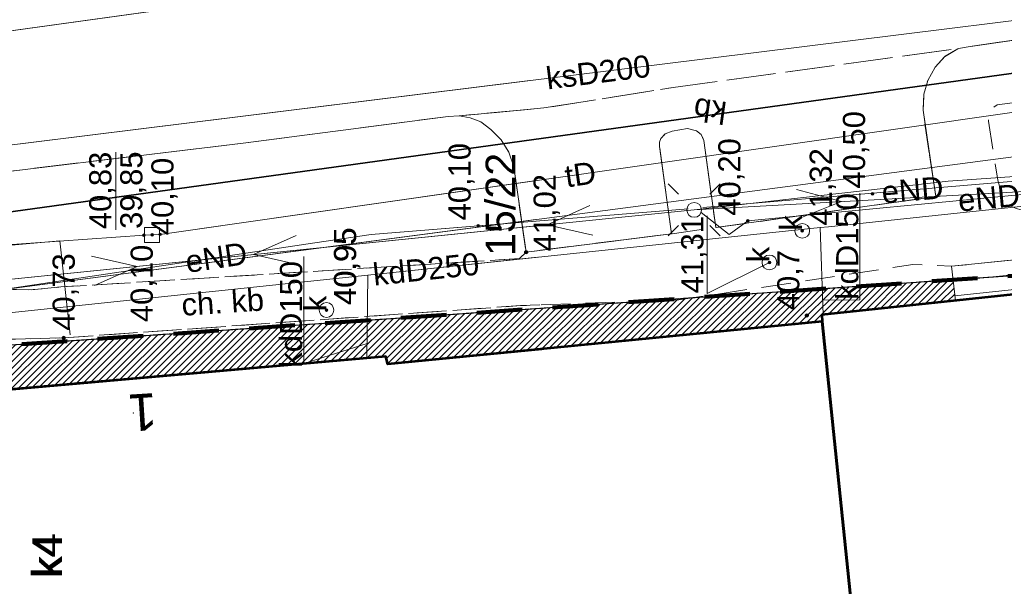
# Model space of a CAD drawing. Header units: millimetres. Extents: x 6503307 to 6504695, y 5886099 to 5887123.
# Tile 20 of 77: x 6503469 to 6503503, y 5887050 to 5887069. Entities that reach past the tile are written whole.
import ezdxf
from ezdxf.enums import TextEntityAlignment as Align

# ---------------------------------------------------------------- set-up
doc = ezdxf.new("R2010")
doc.units = ezdxf.units.MM
for name, pattern in [('DASHDOT', [1, 0.5, -0.25, 0, -0.25]), ('DGN Style 2', [2.574803, 1.544882, -1.029921]), ('EGBG08_01_1000', [24, 12, 0, 12, 0]), ('EGBU01', [2, 0.5, -0.5, 0.5, -0.5]), ('OTKC_A05', [1.5, 1, -0.5]), ('OTKJ_A05', [2, 1.5, -0.5]), ('OTKU_A05', [2, 1.5, -0.5])]:
    doc.linetypes.add(name, pattern=pattern)
for name, color, linetype, lineweight in [('a_granica', 12, 'DASHDOT', 50), ('Adresy', 7, 'Continuous', 0), ('Budynki EGiB', 18, 'Continuous', 0), ('Działki', 18, 'Continuous', 0), ('isa_V10520003E16E075_TUsr', 7, 'Continuous', 25), ('isa_V10520003E16E075_TUsr_19165818BF56C1D4', 5, 'OTKJ_A05', 25), ('Komunikacja (linie)', 18, 'Continuous', 0), ('Komunikacja (obszary)', 18, 'Continuous', 0), ('Obiekty związane z budynkami EGiB (obszary)', 18, 'Continuous', 0), ('Pikiety', 18, 'Continuous', 0), ('Przewody elektroenergetyczne', 1, 'Continuous', 0), ('Przewody wodociągowe', 5, 'Continuous', 0), ('Urządzenia towarzyszące (punkty)', 18, 'Continuous', 0)]:
    doc.layers.add(name, color=color, linetype=linetype, lineweight=lineweight)
for name, color, linetype, lineweight, true_color in [('k-trawa', 7, 'Continuous', 0, 0xd2e2ab), ('Przewody kanalizacyjne', 7, 'Continuous', 0, 0x803300), ('Przewody telekomunikacyjne', 7, 'Continuous', 0, 0xff9100), ('Punkty o określonej wysokości', 7, 'Continuous', 0, 0x803300), ('Symbole liniowe', 7, 'Continuous', 0, 0x0a0909), ('Urządzenia związane z siecią (punkty)', 7, 'Continuous', 0, 0x803300), ('Użytki gruntowe', 7, 'Continuous', 0, 0x008000)]:
    doc.layers.add(name, color=color, linetype=linetype, lineweight=lineweight, true_color=true_color)
doc.styles.add('DOMYSLNA_CZCIONKA', font='arial.ttf')

# ---------------------------------------------------------------- blocks, each defined once
blk = doc.blocks.new('OTRS_P05')
at = {"layer": 'isa_V10520003E16E075_TUsr', "true_color": 0x0a0909}
h = blk.add_hatch(color=18, dxfattribs=at)
h.dxf.hatch_style = 1
h.paths.add_polyline_path([(0.09, 0, 1), (-0.09, 0, 1)])
at = {"layer": 'isa_V10520003E16E075_TUsr', "color": 18, "true_color": 0x0a0909}
blk.add_lwpolyline([(0.09, 0, 1), (-0.09, 0, 1)], format="xyb", close=True, dxfattribs=at)
at = {"layer": 'isa_V10520003E16E075_TUsr_19165818BF56C1D4', "color": 18, "true_color": 0x0a0909}
blk.add_circle((0, 0), 0.09, dxfattribs=at)
blk = doc.blocks.new('OTRN_P05')
at = {"layer": 'isa_V10520003E16E075_TUsr', "true_color": 0x0a0909}
h = blk.add_hatch(color=18, dxfattribs=at)
h.dxf.hatch_style = 1
h.paths.add_polyline_path([(0.09, 0, 1), (-0.09, 0, 1)])
at = {"layer": 'isa_V10520003E16E075_TUsr', "color": 18, "true_color": 0x0a0909}
blk.add_lwpolyline([(0.09, 0, 1), (-0.09, 0, 1)], format="xyb", close=True, dxfattribs=at)
at = {"layer": 'isa_V10520003E16E075_TUsr_19165818BF56C1D4', "color": 18, "true_color": 0x0a0909}
blk.add_circle((0, 0), 0.09, dxfattribs=at)
blk = doc.blocks.new('SUPK_PKT05')
at = {"layer": 'isa_V10520003E16E075_TUsr', "color": 30, "linetype": 'EGBG08_01_1000', "lineweight": 18, "true_color": 0xff9100}
blk.add_lwpolyline([(-0.5, 0.5), (0.5, 0.5), (0.5, -0.5), (-0.5, -0.5)], close=True, dxfattribs=at)
blk = doc.blocks.new('SUEO_P05')
at = {"color": 18, "linetype": 'Continuous', "lineweight": 18, "true_color": 0x0a0909}
for p, q in [((-1.768, 1.768), (-1.061, 1.061)), ((1.768, 1.768), (1.061, 1.061)), ((-1.768, -1.768), (-1.061, -1.061)), ((1.768, -1.768), (1.061, -1.061))]:
    blk.add_line(p, q, dxfattribs=at)
at = {"color": 18, "lineweight": 18, "true_color": 0x0a0909}
blk.add_circle((0, 0), 0.5, dxfattribs=at)
blk = doc.blocks.new('SUKS_P05')
at = {"color": 36, "linetype": 'Continuous', "lineweight": 18, "true_color": 0x803300}
blk.add_circle((0, 0), 0.5, dxfattribs=at)
blk = doc.blocks.new('SUPS01_03')
at = {"lineweight": 18, "true_color": 0xff0000}
h = blk.add_hatch(color=1, dxfattribs=at)
h.dxf.hatch_style = 1
h.paths.add_polyline_path([(0.09, 0, 1), (-0.09, 0, 1)])
at = {"color": 18, "lineweight": 18, "true_color": 0x0a0909}
blk.add_circle((0, 0), 0.09, dxfattribs=at)
blk = doc.blocks.new('SUPS01_05')
at = {"lineweight": 18, "true_color": 0x803300}
h = blk.add_hatch(color=36, dxfattribs=at)
h.dxf.hatch_style = 1
h.paths.add_polyline_path([(-0.09, 0, 1), (0.09, 0, 1)])
at = {"color": 18, "lineweight": 18, "true_color": 0x0a0909}
blk.add_circle((0, 0), 0.09, dxfattribs=at)
blk = doc.blocks.new('SUPS01_07')
at = {"lineweight": 18, "true_color": 0xff9100}
h = blk.add_hatch(color=30, dxfattribs=at)
h.dxf.hatch_style = 1
h.paths.add_polyline_path([(0.09, 0, 1), (-0.09, 0, 1)])
at = {"color": 18, "lineweight": 18, "true_color": 0x0a0909}
blk.add_circle((0, 0), 0.09, dxfattribs=at)

msp = doc.modelspace()

# ---------------------------------------------------------------- hatches: boundary and pattern name
at = {"layer": 'k-trawa'}
h = msp.add_hatch(dxfattribs=at)
h.set_pattern_fill('ANSI31', color=97, scale=0.05)
h.set_pattern_definition([(45, (0, 0), (-0.1122532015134, 0.1122532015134), [])])
h.paths.add_polyline_path([(6503468.2626, 5887056.68927), (6503481.89269, 5887057.8908), (6503481.96269, 5887057.6308), (6503496.67269, 5887059.0708), (6503496.70269, 5887059.3008), (6503501.17984, 5887059.77864), (6503501.10329, 5887060.4783), (6503496.67274, 5887060.18444), (6503468.51646, 5887058.23604)])

# ---------------------------------------------------------------- linework, layer by layer
at = {"layer": 'a_granica', "color": 191, "linetype": 'DGN Style 2', "lineweight": 100, "flags": 128}
msp.add_lwpolyline([(6503427.72269, 5887006.8608), (6503428.12269, 5887055.4408), (6503428.12269, 5887055.4408), (6503512.08343, 5887061.24362), (6503517.27269, 5887010.9208), (6503427.72269, 5887006.8608)], dxfattribs=at)
at = {"layer": 'Adresy', "ltscale": 0.1}
msp.add_point((6503473.34269, 5887055.9808), dxfattribs=at)
at = {"layer": 'Budynki EGiB', "color": 7, "linetype": 'Continuous', "lineweight": 53}
for p, q in [((6503487.1705, 5887058.14061), (6503481.96269, 5887057.6308)), ((6503481.89269, 5887057.8908), (6503442.64269, 5887054.4308)), ((6503481.96269, 5887057.6308), (6503481.89269, 5887057.8908))]:
    msp.add_line(p, q, dxfattribs=at)
at = {"layer": 'Budynki EGiB', "color": 7, "linetype": 'Continuous', "lineweight": 53, "flags": 128}
for points in [[(6503496.65269, 5887059.3008), (6503496.67269, 5887059.0708), (6503497.80269, 5887048.0208), (6503500.60269, 5887020.6108), (6503511.86269, 5887021.8208), (6503508.02269, 5887060.5108), (6503496.65269, 5887059.3008)], [(6503442.64269, 5887054.4308), (6503443.65269, 5887042.9208), (6503482.88269, 5887046.5808), (6503482.86269, 5887046.8708), (6503497.80269, 5887048.0208), (6503496.67269, 5887059.0708), (6503481.96269, 5887057.6308), (6503481.89269, 5887057.8908), (6503442.64269, 5887054.4308)]]:
    msp.add_lwpolyline(points, close=True, dxfattribs=at)
at = {"layer": 'Działki', "color": 7, "linetype": 'Continuous', "lineweight": 0}
for p, q in [((6503457.99269, 5887061.2408), (6503486.85377, 5887065.22815)), ((6503486.85377, 5887065.22815), (6503457.99269, 5887061.2408)), ((6503487.10874, 5887059.52262), (6503439.46445, 5887056.22565)), ((6503439.46445, 5887056.22565), (6503487.10874, 5887059.52262))]:
    msp.add_line(p, q, dxfattribs=at)
at = {"layer": 'Działki', "color": 0, "linetype": 'Continuous', "lineweight": 25}
msp.add_lwpolyline([(6503408.4569, 5887056.19085), (6503422.28269, 5887057.3308), (6503428.14269, 5887057.9208), (6503429.40269, 5887058.0508), (6503440.27269, 5887059.2708), (6503457.99269, 5887061.2408), (6503511.48269, 5887068.6308), (6503521.32269, 5887069.9908), (6503520.23269, 5887078.3908), (6503510.53269, 5887077.1408), (6503493.62269, 5887074.8208), (6503483.13269, 5887073.4208), (6503476.72269, 5887072.5608), (6503462.96269, 5887070.7708), (6503457.06269, 5887069.9808), (6503439.15269, 5887067.6608), (6503433.12269, 5887067.0208), (6503428.37269, 5887066.5108), (6503421.46269, 5887065.8208), (6503408.4569, 5887064.68666)], dxfattribs=at)
at = {"layer": 'Działki', "color": 0, "linetype": 'Continuous', "lineweight": 25, "flags": 128}
msp.add_lwpolyline([(6503517.27269, 5887010.9208), (6503525.76269, 5887011.3108), (6503521.32269, 5887069.9908), (6503511.48269, 5887068.6308), (6503457.99269, 5887061.2408), (6503440.27269, 5887059.2708), (6503429.40269, 5887058.0508), (6503428.14269, 5887057.9208), (6503428.12269, 5887055.4408), (6503512.08269, 5887061.2508), (6503517.27269, 5887010.9208)], close=True, dxfattribs=at)
at = {"layer": 'Komunikacja (linie)', "color": 0, "linetype": 'Continuous', "lineweight": 18, "flags": 128}
msp.add_lwpolyline([(6503507.51269, 5887069.2308), (6503501.61269, 5887068.3708), (6503501.28269, 5887068.3108), (6503500.83269, 5887068.0508), (6503500.49269, 5887067.6808), (6503500.24269, 5887067.2308), (6503500.11269, 5887066.7608), (6503500.08269, 5887066.2208), (6503500.51269, 5887063.3008), (6503493.06269, 5887062.2508), (6503492.66269, 5887065.2008), (6503492.57269, 5887065.4008), (6503492.41269, 5887065.5308), (6503492.11269, 5887065.6008), (6503491.59269, 5887065.5108), (6503491.35269, 5887065.4208), (6503491.20269, 5887065.2708), (6503491.16269, 5887065.1408), (6503491.16269, 5887064.9908), (6503491.56269, 5887062.0408), (6503486.64269, 5887061.4208), (6503486.22269, 5887064.3108), (6503486.05269, 5887064.8008), (6503485.80269, 5887065.2208), (6503485.45269, 5887065.5708), (6503485.11269, 5887065.8308), (6503484.75269, 5887065.9608), (6503484.37269, 5887066.0308), (6503484.00269, 5887066.0108), (6503477.06269, 5887065.1108), (6503466.02269, 5887063.7808)], dxfattribs=at)
at = {"layer": 'Komunikacja (linie)', "color": 250, "linetype": 'Continuous', "lineweight": 13, "flags": 128}
msp.add_lwpolyline([(6503487.02178, 5887061.46857), (6503486.64269, 5887061.4208), (6503486.22269, 5887064.3108), (6503486.05269, 5887064.8008), (6503485.80269, 5887065.2208), (6503485.45269, 5887065.5708), (6503485.11269, 5887065.8308), (6503484.75269, 5887065.9608), (6503484.37269, 5887066.0308), (6503484.00269, 5887066.0108), (6503477.06269, 5887065.1108), (6503466.02269, 5887063.7808), (6503459.58269, 5887063.0308), (6503449.33269, 5887061.7908), (6503439.08129, 5887060.57701)], dxfattribs=at)
at = {"layer": 'Komunikacja (obszary)', "color": 7, "linetype": 'OTKJ_A05', "lineweight": 0}
for p, q in [((6503484.00269, 5887066.0108), (6503484.37269, 5887066.0308)), ((6503484.37269, 5887066.0308), (6503486.80766, 5887066.25988)), ((6503477.06269, 5887065.1108), (6503484.00269, 5887066.0108)), ((6503466.02269, 5887063.7808), (6503477.06269, 5887065.1108))]:
    msp.add_line(p, q, dxfattribs=at)
at = {"layer": 'Komunikacja (obszary)', "color": 7, "linetype": 'OTKU_A05', "lineweight": 0}
for p, q in [((6503486.80766, 5887066.25988), (6503484.37269, 5887066.0308)), ((6503484.37269, 5887066.0308), (6503484.75269, 5887065.9608)), ((6503484.75269, 5887065.9608), (6503485.11269, 5887065.8308)), ((6503485.11269, 5887065.8308), (6503485.45269, 5887065.5708)), ((6503485.45269, 5887065.5708), (6503485.80269, 5887065.2208)), ((6503485.80269, 5887065.2208), (6503486.05269, 5887064.8008)), ((6503486.05269, 5887064.8008), (6503486.22269, 5887064.3108)), ((6503486.22269, 5887064.3108), (6503486.64269, 5887061.4208)), ((6503486.64269, 5887061.4208), (6503487.02178, 5887061.46857))]:
    msp.add_line(p, q, dxfattribs=at)
at = {"layer": 'Komunikacja (obszary)', "color": 7, "linetype": 'OTKC_A05', "lineweight": 0}
for p, q in [((6503486.64269, 5887061.4208), (6503486.42269, 5887061.2008)), ((6503487.02178, 5887061.46857), (6503486.64269, 5887061.4208)), ((6503486.42269, 5887061.2008), (6503470.88269, 5887060.2408)), ((6503469.80269, 5887060.1408), (6503468.97269, 5887060.1708)), ((6503470.88269, 5887060.2408), (6503469.80269, 5887060.1408)), ((6503470.98269, 5887058.5208), (6503486.45269, 5887059.6108)), ((6503486.45269, 5887059.6108), (6503487.10377, 5887059.63388)), ((6503468.35269, 5887058.4508), (6503470.98269, 5887058.5208))]:
    msp.add_line(p, q, dxfattribs=at)
at = {"layer": 'Komunikacja (obszary)', "color": 0, "linetype": 'OTKC_A05', "lineweight": 18, "flags": 128}
msp.add_lwpolyline([(6503519.84904, 5887069.01798), (6503517.96269, 5887068.7408), (6503514.72269, 5887069.5808), (6503514.64269, 5887070.2908), (6503507.51269, 5887069.2308), (6503501.61269, 5887068.3708), (6503501.28269, 5887068.3108), (6503500.83269, 5887068.0508), (6503500.49269, 5887067.6808), (6503500.24269, 5887067.2308), (6503500.11269, 5887066.7608), (6503500.08269, 5887066.2208), (6503500.51269, 5887063.3008), (6503493.06269, 5887062.2508), (6503491.56269, 5887062.0408), (6503486.64269, 5887061.4208), (6503486.42269, 5887061.2008), (6503470.88269, 5887060.2408), (6503469.80269, 5887060.1408), (6503468.97269, 5887060.1708), (6503468.24269, 5887060.3908), (6503467.48269, 5887060.8408), (6503467.01269, 5887061.1108), (6503466.60269, 5887061.6008), (6503466.28269, 5887062.1208), (6503466.10269, 5887062.6808), (6503466.02269, 5887063.7808), (6503459.58269, 5887063.0308), (6503449.33269, 5887061.7908), (6503435.31269, 5887060.1308), (6503434.43269, 5887060.0108), (6503433.92269, 5887059.5008), (6503433.61269, 5887059.0308), (6503433.30269, 5887058.5008), (6503433.16269, 5887058.0708), (6503432.99269, 5887057.7008), (6503432.92269, 5887057.6208), (6503435.12269, 5887058.0208), (6503439.75269, 5887058.5108), (6503439.61269, 5887053.1908), (6503440.69269, 5887053.2508), (6503440.80269, 5887058.6408), (6503449.51269, 5887059.6408), (6503460.01269, 5887060.9508), (6503460.89269, 5887061.0108), (6503461.43269, 5887060.9708), (6503462.00269, 5887060.8108), (6503462.41269, 5887060.5508), (6503462.72269, 5887060.2508), (6503462.97269, 5887059.7808), (6503463.05269, 5887059.3908), (6503463.00269, 5887058.5708), (6503468.35269, 5887058.4508), (6503470.98269, 5887058.5208), (6503486.45269, 5887059.6108), (6503491.81269, 5887059.8008), (6503499.73269, 5887061.0008), (6503501.05269, 5887060.9408), (6503503.19269, 5887061.1608), (6503506.70269, 5887061.5608), (6503506.94269, 5887061.5908), (6503507.28769, 5887061.4608), (6503507.63269, 5887061.1708), (6503507.87269, 5887060.6208), (6503508.10269, 5887063.4908), (6503507.93269, 5887063.2908), (6503507.66269, 5887063.1708), (6503503.92269, 5887062.8108), (6503503.58269, 5887062.8008), (6503503.24269, 5887062.9008), (6503502.98269, 5887063.0208), (6503502.74269, 5887063.4008), (6503502.61269, 5887063.8508), (6503502.30269, 5887065.8508), (6503502.29269, 5887066.0408), (6503502.39269, 5887066.2608), (6503502.59269, 5887066.4008), (6503507.87269, 5887067.1308), (6503507.95269, 5887066.7008), (6503509.60269, 5887066.9008), (6503509.51269, 5887067.7208), (6503510.84269, 5887067.8908), (6503510.93269, 5887067.5508), (6503512.69269, 5887067.9808), (6503512.72269, 5887067.8408), (6503513.70269, 5887067.7408), (6503517.88269, 5887066.7108), (6503520.10269, 5887066.9708), (6503519.84904, 5887069.01798)], close=True, dxfattribs=at)
at = {"layer": 'Komunikacja (obszary)', "color": 0, "linetype": 'OTKJ_A05', "lineweight": 18}
msp.add_lwpolyline([(6503408.4569, 5887058.22824), (6503410.23269, 5887058.3408), (6503411.21269, 5887058.4008), (6503416.22269, 5887058.6108), (6503420.36269, 5887058.9208), (6503424.51269, 5887059.1908), (6503426.80269, 5887059.3208), (6503430.60269, 5887059.6408), (6503434.43269, 5887060.0108), (6503435.31269, 5887060.1308), (6503449.33269, 5887061.7908), (6503459.58269, 5887063.0308), (6503466.02269, 5887063.7808), (6503477.06269, 5887065.1108), (6503484.00269, 5887066.0108), (6503484.37269, 5887066.0308), (6503487.24269, 5887066.3008), (6503491.62269, 5887066.9908), (6503501.28269, 5887068.3108), (6503501.61269, 5887068.3708), (6503507.51269, 5887069.2308)], dxfattribs=at)
at = {"layer": 'Komunikacja (obszary)', "color": 0, "linetype": 'OTKU_A05', "lineweight": 18, "flags": 128}
msp.add_lwpolyline([(6503484.37269, 5887066.0308), (6503484.75269, 5887065.9608), (6503485.11269, 5887065.8308), (6503485.45269, 5887065.5708), (6503485.80269, 5887065.2208), (6503486.05269, 5887064.8008), (6503486.22269, 5887064.3108), (6503486.64269, 5887061.4208), (6503491.56269, 5887062.0408), (6503491.16269, 5887064.9908), (6503491.16269, 5887065.1408), (6503491.20269, 5887065.2708), (6503491.35269, 5887065.4208), (6503491.59269, 5887065.5108), (6503492.11269, 5887065.6008), (6503492.41269, 5887065.5308), (6503492.57269, 5887065.4008), (6503492.66269, 5887065.2008), (6503493.06269, 5887062.2508), (6503500.51269, 5887063.3008), (6503500.08269, 5887066.2208), (6503500.11269, 5887066.7608), (6503500.24269, 5887067.2308), (6503500.49269, 5887067.6808), (6503500.81347, 5887068.02988), (6503501.28269, 5887068.3108), (6503491.62269, 5887066.9908), (6503487.24269, 5887066.3008), (6503484.37269, 5887066.0308)], close=True, dxfattribs=at)
at = {"layer": 'Komunikacja (obszary)', "color": 7, "linetype": 'OTKU_A05', "lineweight": 0, "flags": 128}
msp.add_lwpolyline([(6503427.72269, 5887006.8608), (6503472.30269, 5887008.9008), (6503512.64269, 5887010.7508), (6503517.27269, 5887010.9208), (6503512.08269, 5887061.2508), (6503428.12269, 5887055.4408), (6503427.72269, 5887006.8608)], close=True, dxfattribs=at)
at = {"layer": 'Obiekty związane z budynkami EGiB (obszary)', "color": 0, "linetype": 'Continuous', "lineweight": 18, "flags": 128}
msp.add_lwpolyline([(6503501.05269, 5887060.9408), (6503501.17984, 5887059.77864), (6503503.29029, 5887060.00336), (6503503.19269, 5887061.1608), (6503501.05269, 5887060.9408)], close=True, dxfattribs=at)
at = {"layer": 'Przewody elektroenergetyczne', "color": 1, "linetype": 'Continuous', "lineweight": 18, "true_color": 0xff0000, "flags": 128}
for points in [[(6503458.54269, 5887059.4208), (6503492.33269, 5887062.8508), (6503526.28269, 5887064.7408)], [(6503492.62269, 5887062.9308), (6503507.34269, 5887064.1708), (6503509.56269, 5887064.3608), (6503511.90269, 5887064.5508), (6503512.32269, 5887063.8108), (6503512.47269, 5887063.5408), (6503512.34269, 5887061.9108), (6503513.66269, 5887047.3708)], [(6503512.86269, 5887040.5908), (6503511.51269, 5887057.8408), (6503513.37269, 5887059.3308), (6503513.01269, 5887062.8508), (6503509.97269, 5887063.9308), (6503507.62269, 5887064.2908), (6503507.34269, 5887064.2708), (6503500.93269, 5887063.8208), (6503492.33269, 5887062.8508)], [(6503512.32269, 5887063.8108), (6503511.25269, 5887064.2008), (6503509.56269, 5887064.0108), (6503507.34269, 5887063.7708), (6503505.44269, 5887063.5608), (6503494.15269, 5887062.4808), (6503493.52269, 5887062.0208), (6503492.57269, 5887062.7608)], [(6503463.52269, 5887056.2708), (6503463.28269, 5887058.6708), (6503463.40269, 5887059.3308), (6503475.42269, 5887061.1308), (6503479.48269, 5887061.7408), (6503481.39269, 5887062.0208), (6503492.13269, 5887062.8908)]]:
    msp.add_lwpolyline(points, dxfattribs=at)
at = {"layer": 'Przewody elektroenergetyczne', "color": 1, "linetype": 'Continuous', "lineweight": 0, "flags": 128}
for points in [[(6503463.52269, 5887056.2708), (6503463.28269, 5887058.6708), (6503463.40269, 5887059.3308), (6503475.42269, 5887061.1308), (6503479.48269, 5887061.7408), (6503481.39269, 5887062.0208), (6503486.97688, 5887062.47315)], [(6503458.54269, 5887059.4208), (6503486.98427, 5887062.30789)]]:
    msp.add_lwpolyline(points, dxfattribs=at)
at = {"layer": 'Przewody kanalizacyjne', "color": 36, "linetype": 'Continuous', "lineweight": 18, "true_color": 0x803300, "flags": 128}
for points in [[(6503462.22269, 5887064.1808), (6503507.34269, 5887069.7808), (6503515.62269, 5887071.5308)], [(6503462.24269, 5887058.6408), (6503462.68269, 5887058.6908), (6503481.28269, 5887060.6408), (6503496.60269, 5887062.2508), (6503496.88269, 5887062.2808), (6503501.02269, 5887062.7208), (6503507.34269, 5887063.3808), (6503507.47269, 5887063.4008), (6503507.70269, 5887063.5208)], [(6503496.70269, 5887059.3008), (6503496.60269, 5887062.2508)], [(6503481.25269, 5887057.8308), (6503481.28269, 5887060.6408)]]:
    msp.add_lwpolyline(points, dxfattribs=at)
at = {"layer": 'Przewody kanalizacyjne', "color": 46, "linetype": 'Continuous', "lineweight": 0, "flags": 128}
for points in [[(6503462.22269, 5887064.1808), (6503486.76445, 5887067.22677)], [(6503462.24269, 5887058.6408), (6503462.68269, 5887058.6908), (6503481.28269, 5887060.6408), (6503487.03177, 5887061.24498)]]:
    msp.add_lwpolyline(points, dxfattribs=at)
at = {"layer": 'Przewody kanalizacyjne', "color": 18, "linetype": 'Continuous', "lineweight": 0, "true_color": 0x000000, "flags": 128}
for points in [[(6503496.68575, 5887059.80052), (6503497.94744, 5887059.80461), (6503497.94744, 5887063.41596)], [(6503481.25803, 5887058.33078), (6503479.11411, 5887057.65588), (6503479.11411, 5887061.26724)]]:
    msp.add_lwpolyline(points, dxfattribs=at)
at = {"layer": 'Przewody kanalizacyjne', "color": 250, "linetype": 'Continuous', "lineweight": 0, "ltscale": 0.1, "flags": 128}
msp.add_lwpolyline([(6503481.25803, 5887058.33078), (6503479.11411, 5887057.65588), (6503479.11411, 5887061.26724)], dxfattribs=at)
at = {"layer": 'Przewody kanalizacyjne', "color": 46, "linetype": 'Continuous', "lineweight": 0, "ltscale": 0.1, "flags": 128}
msp.add_lwpolyline([(6503481.25269, 5887057.8308), (6503481.28269, 5887060.6408)], dxfattribs=at)
at = {"layer": 'Przewody telekomunikacyjne', "color": 30, "linetype": 'Continuous', "lineweight": 18, "true_color": 0xff9100, "flags": 128}
for points in [[(6503510.07269, 5887067.1408), (6503509.59269, 5887067.0708), (6503507.34269, 5887066.7508), (6503474.25269, 5887062.0208), (6503473.97269, 5887062.0008), (6503473.70269, 5887061.9908), (6503465.06269, 5887061.3808), (6503464.26269, 5887061.0208)], [(6503471.20269, 5887058.6208), (6503470.85269, 5887061.8008), (6503464.7827, 5887061.25991), (6503464.26269, 5887061.0208)]]:
    msp.add_lwpolyline(points, dxfattribs=at)
at = {"layer": 'Przewody telekomunikacyjne', "color": 30, "linetype": 'Continuous', "lineweight": 0, "flags": 128}
msp.add_lwpolyline([(6503486.91621, 5887063.83097), (6503474.25269, 5887062.0208), (6503473.97269, 5887062.0008), (6503473.70269, 5887061.9908), (6503465.06269, 5887061.3808), (6503464.26269, 5887061.0208)], dxfattribs=at)
at = {"layer": 'Przewody telekomunikacyjne', "color": 30, "linetype": 'Continuous', "lineweight": 0, "ltscale": 0.1, "flags": 128}
msp.add_lwpolyline([(6503471.20269, 5887058.6208), (6503470.85269, 5887061.8008), (6503464.7827, 5887061.25991), (6503464.26269, 5887061.0208)], dxfattribs=at)
at = {"layer": 'Przewody wodociągowe', "color": 5, "linetype": 'Continuous', "lineweight": 18, "true_color": 0x0000ff, "flags": 128}
for points in [[(6503512.24269, 5887066.0608), (6503510.97269, 5887074.7108), (6503461.03269, 5887067.7808)], [(6503423.37269, 5887050.9308), (6503423.06269, 5887056.2708), (6503464.07269, 5887059.5108), (6503507.34269, 5887065.2008)]]:
    msp.add_lwpolyline(points, dxfattribs=at)
at = {"layer": 'Przewody wodociągowe', "color": 5, "linetype": 'Continuous', "lineweight": 0, "flags": 128}
for points in [[(6503486.58126, 5887071.32609), (6503461.03269, 5887067.7808)], [(6503439.34719, 5887057.55736), (6503464.07269, 5887059.5108), (6503486.97468, 5887062.52241)]]:
    msp.add_lwpolyline(points, dxfattribs=at)
at = {"layer": 'Punkty o określonej wysokości', "color": 30, "linetype": 'Continuous', "lineweight": 0, "true_color": 0xff9100, "flags": 128}
msp.add_lwpolyline([(6503472.74649, 5887062.17958), (6503472.74649, 5887064.80151)], dxfattribs=at)
at = {"layer": 'Punkty o określonej wysokości', "color": 30, "linetype": 'Continuous', "lineweight": 0, "ltscale": 0.1, "flags": 128}
msp.add_lwpolyline([(6503472.74649, 5887062.17958), (6503472.74649, 5887064.80151)], dxfattribs=at)
at = {"layer": 'Punkty o określonej wysokości', "color": 36, "linetype": 'Continuous', "lineweight": 0, "true_color": 0x803300, "flags": 128}
msp.add_lwpolyline([(6503494.88269, 5887061.0708), (6503492.76926, 5887060.02203), (6503492.76926, 5887062.64396)], dxfattribs=at)
at = {"layer": 'Symbole liniowe', "color": 1, "linetype": 'Continuous', "lineweight": 18, "true_color": 0xff0000, "flags": 128}
for points in [[(6503495.85508, 5887062.54612), (6503497.32496, 5887063.12872), (6503495.79949, 5887063.54458)], [(6503488.90108, 5887061.99989), (6503487.35826, 5887062.34585), (6503488.80009, 5887062.99478)], [(6503478.95221, 5887060.98999), (6503477.40938, 5887061.33595), (6503478.85122, 5887061.98488)], [(6503472.02417, 5887060.28673), (6503473.46601, 5887060.93566), (6503471.92318, 5887061.28162)]]:
    msp.add_lwpolyline(points, dxfattribs=at)
at = {"layer": 'Symbole liniowe', "color": 1, "linetype": 'Continuous', "lineweight": 0, "ltscale": 0.1, "flags": 128}
for points in [[(6503478.95221, 5887060.98999), (6503477.40938, 5887061.33595), (6503478.85122, 5887061.98488)], [(6503472.02417, 5887060.28673), (6503473.46601, 5887060.93566), (6503471.92318, 5887061.28162)]]:
    msp.add_lwpolyline(points, dxfattribs=at)
at = {"layer": 'Symbole liniowe', "color": 18, "linetype": 'Continuous', "lineweight": 18, "true_color": 0x0a0909, "flags": 128}
for points in [[(6503501.10707, 5887060.44376), (6503503.23471, 5887060.66249)], [(6503501.16145, 5887059.94671), (6503503.27673, 5887060.16417)]]:
    msp.add_lwpolyline(points, dxfattribs=at)
at = {"layer": 'Użytki gruntowe', "color": 96, "linetype": 'EGBU01', "lineweight": 0}
for p, q in [((6503439.46445, 5887056.22565), (6503487.10874, 5887059.52262)), ((6503487.10874, 5887059.52262), (6503439.46445, 5887056.22565))]:
    msp.add_line(p, q, dxfattribs=at)
at = {"layer": 'Użytki gruntowe', "color": 96, "linetype": 'EGBU01', "lineweight": 18, "true_color": 0x008000}
msp.add_lwpolyline([(6503408.4569, 5887056.19085), (6503422.28269, 5887057.3308), (6503428.14269, 5887057.9208), (6503428.12269, 5887055.4408), (6503512.08269, 5887061.2508), (6503517.27269, 5887010.9208), (6503512.64269, 5887010.7508), (6503516.98269, 5886979.7708), (6503516.98354, 5886979.53373)], dxfattribs=at)
at = {"layer": 'Użytki gruntowe', "color": 96, "linetype": 'EGBU01', "lineweight": 18, "true_color": 0x008000, "flags": 128}
msp.add_lwpolyline([(6503427.72269, 5887006.8608), (6503472.30269, 5887008.9008), (6503512.64269, 5887010.7508), (6503517.27269, 5887010.9208), (6503512.08269, 5887061.2508), (6503428.12269, 5887055.4408), (6503427.72269, 5887006.8608)], close=True, dxfattribs=at)

# ---------------------------------------------------------------- block references
at = {"layer": 'Pikiety', "color": 18, "true_color": 0x000000, "xscale": 0.5, "yscale": 0.5, "zscale": 0.5, "rotation": 90}
for name, p in [('OTRS_P05', (6503486.64269, 5887061.4208)), ('OTRN_P05', (6503496.14669, 5887059.27881)), ('OTRS_P05', (6503470.98269, 5887058.5208))]:
    msp.add_blockref(name, p, dxfattribs=at)
at = {"layer": 'Pikiety', "color": 250, "ltscale": 0.1, "xscale": 0.05, "yscale": 0.05, "zscale": 0.05, "rotation": 90}
for p in [(6503486.64269, 5887061.4208), (6503470.98269, 5887058.5208)]:
    msp.add_blockref('OTRS_P05', p, dxfattribs=at)
at = {"layer": 'Punkty o określonej wysokości', "color": 1, "true_color": 0xff0000, "xscale": 0.5, "yscale": 0.5, "zscale": 0.5, "rotation": 90}
for p in [(6503498.37269, 5887063.3948), (6503485.01369, 5887062.3158), (6503494.15169, 5887062.4768)]:
    msp.add_blockref('SUPS01_03', p, dxfattribs=at)
at = {"layer": 'Punkty o określonej wysokości', "color": 30, "true_color": 0xff9100, "xscale": 0.5, "yscale": 0.5, "zscale": 0.5, "rotation": 90}
for p in [(6503473.69869, 5887061.9898), (6503473.97469, 5887062.0028), (6503474.25169, 5887062.0228)]:
    msp.add_blockref('SUPS01_07', p, dxfattribs=at)
at = {"layer": 'Punkty o określonej wysokości', "color": 30, "ltscale": 0.1, "xscale": 0.05, "yscale": 0.05, "zscale": 0.05, "rotation": 90}
for p in [(6503474.25169, 5887062.0228), (6503473.69869, 5887061.9898), (6503473.97469, 5887062.0028)]:
    msp.add_blockref('SUPS01_07', p, dxfattribs=at)
at = {"layer": 'Punkty o określonej wysokości', "color": 1, "ltscale": 0.1, "xscale": 0.05, "yscale": 0.05, "zscale": 0.05, "rotation": 90}
msp.add_blockref('SUPS01_03', (6503485.01369, 5887062.3158), dxfattribs=at)
at = {"layer": 'Punkty o określonej wysokości', "color": 36, "true_color": 0x803300, "xscale": 0.5, "yscale": 0.5, "zscale": 0.5, "rotation": 90}
for p in [(6503495.99269, 5887062.1408), (6503494.88269, 5887061.0708), (6503479.88269, 5887059.4608)]:
    msp.add_blockref('SUPS01_05', p, dxfattribs=at)
at = {"layer": 'Punkty o określonej wysokości', "color": 46, "ltscale": 0.1, "xscale": 0.05, "yscale": 0.05, "zscale": 0.05, "rotation": 90}
msp.add_blockref('SUPS01_05', (6503479.88269, 5887059.4608), dxfattribs=at)
at = {"layer": 'Urządzenia towarzyszące (punkty)', "color": 30, "true_color": 0xff9100, "xscale": 0.5, "yscale": 0.5, "zscale": 0.5, "rotation": 90}
msp.add_blockref('SUPK_PKT05', (6503473.97269, 5887062.0008), dxfattribs=at)
at = {"layer": 'Urządzenia towarzyszące (punkty)', "color": 30, "ltscale": 0.1, "xscale": 0.05, "yscale": 0.05, "zscale": 0.05, "rotation": 90}
msp.add_blockref('SUPK_PKT05', (6503473.97269, 5887062.0008), dxfattribs=at)
at = {"layer": 'Urządzenia związane z siecią (punkty)', "color": 18, "true_color": 0x000000, "xscale": 0.5, "yscale": 0.5, "zscale": 0.5, "rotation": 90}
msp.add_blockref('SUEO_P05', (6503492.33269, 5887062.8508), dxfattribs=at)
at = {"layer": 'Urządzenia związane z siecią (punkty)', "color": 36, "true_color": 0x803300, "xscale": 0.5, "yscale": 0.5, "zscale": 0.5, "rotation": 90}
for p in [(6503495.99269, 5887062.1408), (6503494.88269, 5887061.0708), (6503479.88269, 5887059.4608)]:
    msp.add_blockref('SUKS_P05', p, dxfattribs=at)
at = {"layer": 'Urządzenia związane z siecią (punkty)', "color": 46, "ltscale": 0.1, "xscale": 0.05, "yscale": 0.05, "zscale": 0.05, "rotation": 90}
msp.add_blockref('SUKS_P05', (6503479.88269, 5887059.4608), dxfattribs=at)

# ---------------------------------------------------------------- texts
at = {"layer": 'Adresy', "color": 250, "style": 'DOMYSLNA_CZCIONKA'}
msp.add_text('1', height=1.25, rotation=183.6, dxfattribs=at).set_placement((6503473.66034, 5887056.00079), align=Align.MIDDLE_CENTER)
at = {"layer": 'Budynki EGiB', "color": 18, "true_color": 0x0a0909, "style": 'DOMYSLNA_CZCIONKA'}
msp.add_text('k4', height=1, rotation=90, dxfattribs=at).set_placement((6503470.41995, 5887051.17253), align=Align.MIDDLE_CENTER)
at = {"layer": 'Budynki EGiB', "color": 7, "style": 'DOMYSLNA_CZCIONKA'}
msp.add_text('k4', height=1, rotation=90, dxfattribs=at).set_placement((6503470.41995, 5887051.12371), align=Align.MIDDLE_CENTER)
at = {"layer": 'Działki', "color": 0, "style": 'DOMYSLNA_CZCIONKA'}
msp.add_text('15/22', height=1, rotation=90, dxfattribs=at).set_placement((6503485.7718, 5887063.03462), align=Align.MIDDLE_CENTER)
at = {"layer": 'Komunikacja (obszary)', "color": 18, "true_color": 0x0a0909, "style": 'DOMYSLNA_CZCIONKA'}
msp.add_text('kb', height=0.75, rotation=171.963868, dxfattribs=at).set_placement((6503492.87064, 5887066.19941), align=Align.MIDDLE_CENTER)
at = {"layer": 'Komunikacja (obszary)', "color": 7, "lineweight": 0, "style": 'DOMYSLNA_CZCIONKA'}
msp.add_text('ch. kb', height=0.75, rotation=3.770823, dxfattribs=at).set_placement((6503476.36592, 5887059.73114), align=Align.MIDDLE_CENTER)
at = {"layer": 'Pikiety', "color": 250, "style": 'DOMYSLNA_CZCIONKA'}
for s, p in [('41,02', (6503487.27019, 5887062.75494)), ('40,73', (6503470.98269, 5887060.06989))]:
    msp.add_text(s, height=0.75, rotation=90, dxfattribs=at).set_placement(p, align=Align.MIDDLE_CENTER)
at = {"layer": 'Pikiety', "color": 18, "true_color": 0x0a0909, "style": 'DOMYSLNA_CZCIONKA'}
msp.add_text('40,7', height=0.75, rotation=90, dxfattribs=at).set_placement((6503495.5192, 5887060.47519), align=Align.MIDDLE_CENTER)
at = {"layer": 'Przewody elektroenergetyczne', "color": 1, "true_color": 0xff0000, "style": 'DOMYSLNA_CZCIONKA'}
for rotation, p in [(4.815178, (6503499.72634, 5887063.52921)), (5.46428, (6503502.31219, 5887063.26134))]:
    msp.add_text('eND', height=0.75, rotation=rotation, dxfattribs=at).set_placement(p, align=Align.MIDDLE_CENTER)
at = {"layer": 'Przewody elektroenergetyczne', "color": 1, "lineweight": 0, "style": 'DOMYSLNA_CZCIONKA'}
msp.add_text('eND', height=0.75, rotation=8.544567, dxfattribs=at).set_placement((6503476.14724, 5887061.23967), align=Align.MIDDLE_CENTER)
at = {"layer": 'Przewody kanalizacyjne', "color": 36, "true_color": 0x803300, "style": 'DOMYSLNA_CZCIONKA'}
for s, rotation, p in [('ksD200', 7.074998, (6503489.08237, 5887067.51445)), ('kdD150', 90, (6503497.51451, 5887061.61029))]:
    msp.add_text(s, height=0.75, rotation=rotation, dxfattribs=at).set_placement(p, align=Align.MIDDLE_CENTER)
at = {"layer": 'Przewody kanalizacyjne', "color": 46, "lineweight": 0, "style": 'DOMYSLNA_CZCIONKA'}
for s, rotation, p in [('kdD250', 5.999272, (6503483.25011, 5887060.84756)), ('kdD150', 90, (6503478.68118, 5887059.31514))]:
    msp.add_text(s, height=0.75, rotation=rotation, dxfattribs=at).set_placement(p, align=Align.MIDDLE_CENTER)
at = {"layer": 'Przewody telekomunikacyjne', "color": 30, "true_color": 0xff9100, "style": 'DOMYSLNA_CZCIONKA'}
msp.add_text('tD', height=0.75, rotation=8.134951, dxfattribs=at).set_placement((6503488.47785, 5887064.0542), align=Align.MIDDLE_CENTER)
at = {"layer": 'Punkty o określonej wysokości', "color": 1, "true_color": 0xff0000, "style": 'DOMYSLNA_CZCIONKA'}
for s, p in [('40,50', (6503497.7452, 5887064.88255)), ('40,10', (6503484.3862, 5887063.80355)), ('40,20', (6503493.5242, 5887063.96455))]:
    msp.add_text(s, height=0.75, rotation=90, dxfattribs=at).set_placement(p, align=Align.MIDDLE_CENTER)
at = {"layer": 'Punkty o określonej wysokości', "color": 30, "style": 'DOMYSLNA_CZCIONKA'}
for s, p in [('40,83', (6503472.22077, 5887063.50819)), ('39,85', (6503473.2722, 5887063.51707)), ('40,10', (6503474.32619, 5887063.30325)), ('40,10', (6503473.6242, 5887060.36077))]:
    msp.add_text(s, height=0.75, rotation=90, dxfattribs=at).set_placement(p, align=Align.MIDDLE_CENTER)
at = {"layer": 'Punkty o określonej wysokości', "color": 36, "true_color": 0x803300, "style": 'DOMYSLNA_CZCIONKA'}
for s, p in [('41,32', (6503496.62019, 5887063.62855)), ('41,31', (6503492.26854, 5887061.333)), ('40,95', (6503480.51019, 5887060.94855))]:
    msp.add_text(s, height=0.75, rotation=90, dxfattribs=at).set_placement(p, align=Align.MIDDLE_CENTER)
at = {"layer": 'Punkty o określonej wysokości', "color": 46, "style": 'DOMYSLNA_CZCIONKA'}
msp.add_text('40,95', height=0.75, rotation=90, dxfattribs=at).set_placement((6503480.51019, 5887060.93667), align=Align.MIDDLE_CENTER)
at = {"layer": 'Urządzenia związane z siecią (punkty)', "color": 36, "true_color": 0x803300, "style": 'DOMYSLNA_CZCIONKA'}
for p in [(6503495.61062, 5887062.40981), (6503494.50062, 5887061.33981)]:
    msp.add_text('k', height=0.75, rotation=90, dxfattribs=at).set_placement(p, align=Align.MIDDLE_CENTER)
at = {"layer": 'Urządzenia związane z siecią (punkty)', "color": 46, "style": 'DOMYSLNA_CZCIONKA'}
msp.add_text('k', height=0.75, rotation=90, dxfattribs=at).set_placement((6503479.50062, 5887059.68046), align=Align.MIDDLE_CENTER)

doc.saveas('drawing.dxf')
